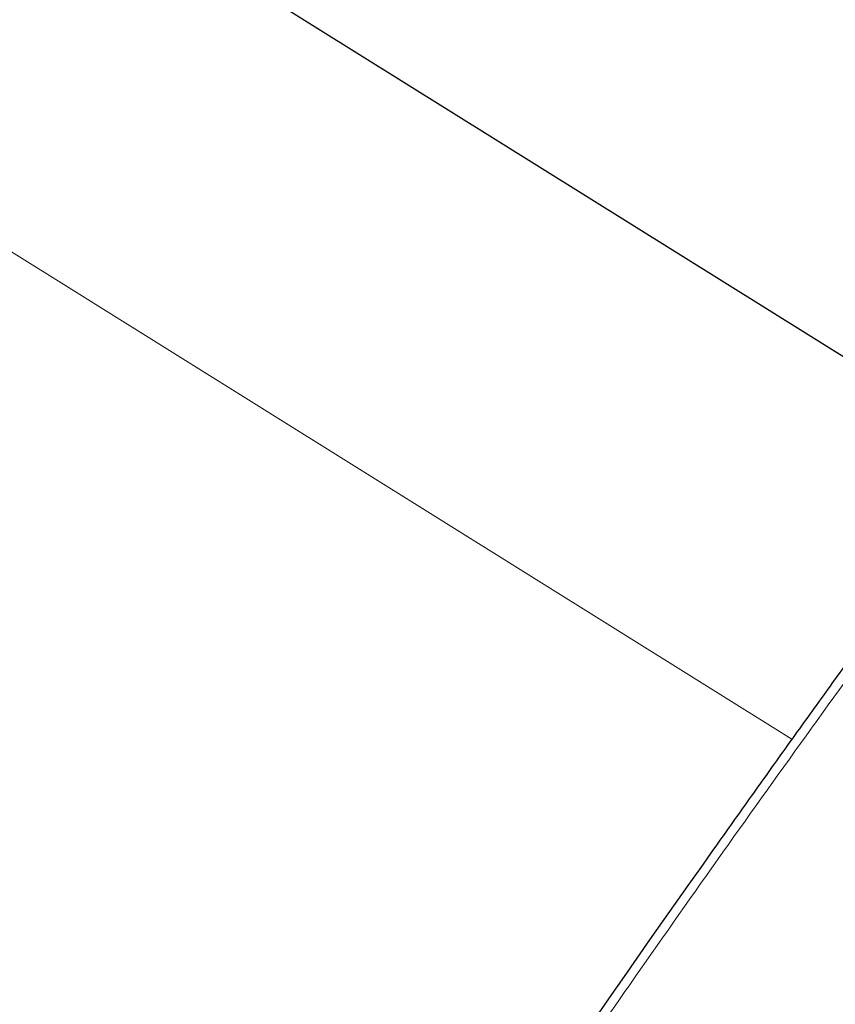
# Model space of a CAD drawing. Header units: millimetres. Extents: x 8 to 717, y 12 to 440.
# Tile 68 of 159: x 88.48 to 89.64, y 405.33 to 406.73. Entities that reach past the tile are written whole.
import ezdxf

# ---------------------------------------------------------------- set-up
doc = ezdxf.new("R2010")
doc.units = ezdxf.units.MM

msp = doc.modelspace()

# ---------------------------------------------------------------- linework, layer by layer
at = {"color": 7, "linetype": 'Continuous', "lineweight": 30}
msp.add_line((85.8676, 408.6134), (89.8762, 406.1086), dxfattribs=at)
at = {"color": 252, "linetype": 'Continuous', "lineweight": 0}
for p, q in [((89.582, 405.7025), (85.6062, 408.1868)), ((89.4707, 405.5462), (89.4707, 405.5462))]:
    msp.add_line(p, q, dxfattribs=at)
at = {"color": 7, "linetype": 'Continuous', "lineweight": 30}
msp.add_ellipse((114.063, 388.1248), major_axis=(15.7473, 25.6973), ratio=0.999977, start_param=1.504231, end_param=1.638302, dxfattribs=at)
at = {"color": 252, "linetype": 'Continuous', "lineweight": 0}
for points, knots in [([(86.7889, 400.9158), (86.8373, 401.0182), (86.9343, 401.2231), (87.084, 401.5284), (87.237, 401.8322), (87.4104, 402.1667), (87.6054, 402.5314), (87.8237, 402.9251), (88.0478, 403.3156), (88.278, 403.7031), (88.5142, 404.0876), (88.7565, 404.4689), (89.0044, 404.8466), (89.2546, 405.2155), (89.5067, 405.5757), (89.7605, 405.9274), (90.0191, 406.2757), (90.1957, 406.5048), (90.284, 406.6193)], [0, 0, 0, 0, 0.050721, 0.101442, 0.152189, 0.202936, 0.270091, 0.337253, 0.404415, 0.47157, 0.538966, 0.606369, 0.673773, 0.741168, 0.80585, 0.870531, 0.935265, 1, 1, 1, 1]), ([(90.8358, 406.1902), (90.7258, 406.0471), (90.5056, 405.7609), (90.1854, 405.324), (89.8728, 404.8816), (89.5682, 404.433), (89.2715, 403.9784), (88.9836, 403.5189), (88.7048, 403.0552), (88.4329, 402.5835), (88.1676, 402.1028), (87.9092, 401.6132), (87.66, 401.1187), (87.5001, 400.786), (87.4217, 400.619), (87.4217, 400.6189)], [0, 0, 0, 0, 0.082715, 0.165444, 0.248173, 0.330888, 0.413891, 0.496895, 0.579335, 0.661775, 0.746322, 0.830883, 0.915445, 0.999991, 1, 1, 1, 1])]:
    msp.add_open_spline(points, degree=3, knots=knots, dxfattribs=at)
at = {"color": 7, "linetype": 'Continuous', "lineweight": 30}
msp.add_open_spline([(89.9995, 406.2764), (89.9917, 406.2659), (89.9734, 406.2409), (89.9402, 406.1958), (89.901, 406.1424), (89.8587, 406.0847), (89.8137, 406.0232), (89.7663, 405.9581), (89.7168, 405.8898), (89.6657, 405.8191), (89.6153, 405.749), (89.5661, 405.6804), (89.5184, 405.6135), (89.4866, 405.5686), (89.4707, 405.5462)], degree=3, knots=[0, 0, 0, 0, 0.064398, 0.151581, 0.239073, 0.326567, 0.413754, 0.501484, 0.589524, 0.677565, 0.765298, 0.843496, 0.921802, 1, 1, 1, 1], dxfattribs=at)

doc.saveas('drawing.dxf')
